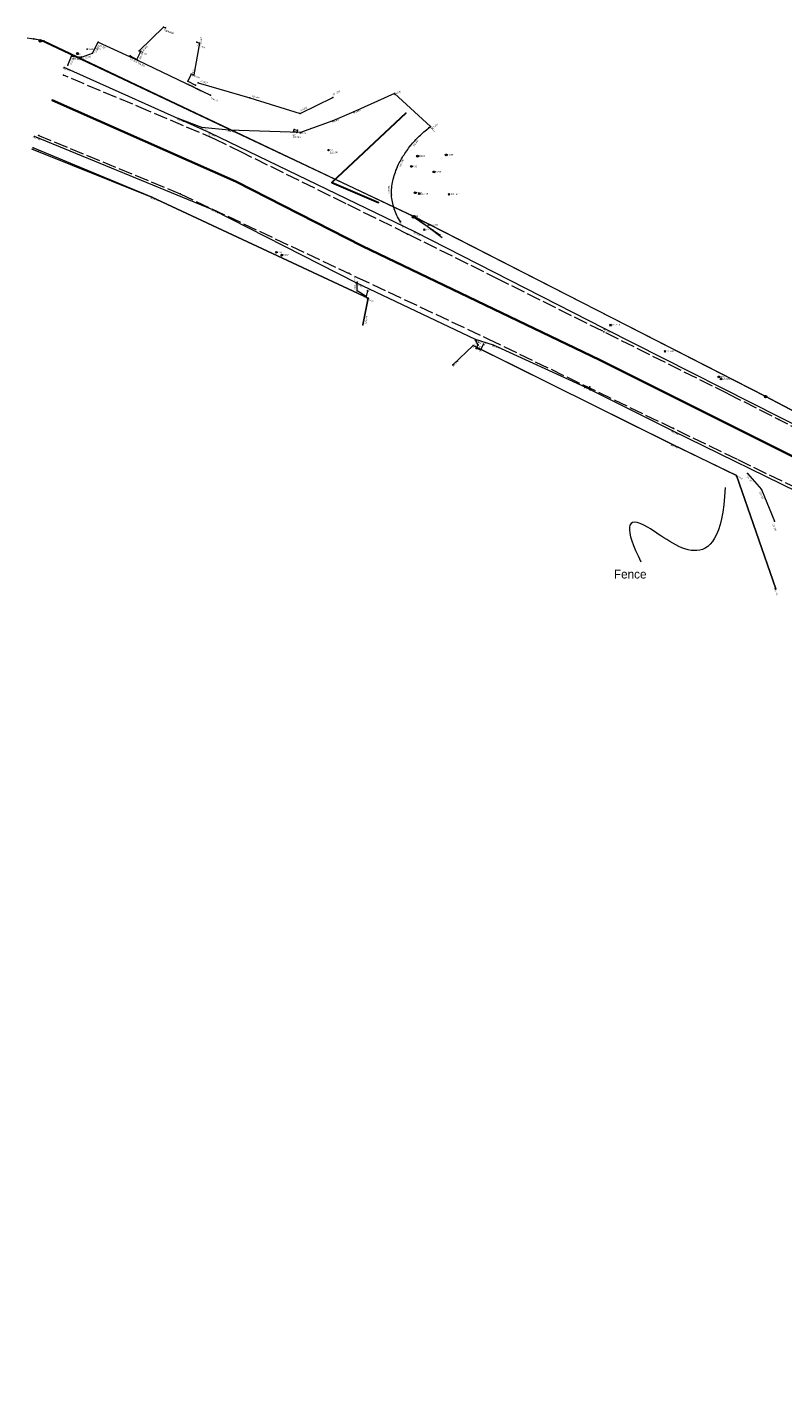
# Model space of a CAD drawing. Header units: metres. Extents: x 652030 to 652905, y 801037 to 801451.
# Tile 1 of 8: x 652030 to 652116, y 801161 to 801316. Entities that reach past the tile are written whole.
import ezdxf

# ---------------------------------------------------------------- set-up
doc = ezdxf.new("R2010")
doc.units = ezdxf.units.M
doc.header["$MEASUREMENT"] = 0
for name, pattern in [('Center line', [100, 100, 0]), ('Dashed 4-1', [2, 1.6, -0.4]), ('Power line', [100, 100, 0])]:
    doc.linetypes.add(name, pattern=pattern)
for name, color, linetype, lineweight, true_color in [('Dashed White Line', 7, 'Continuous', 0, 0xffffff), ('Dashed Yellow Line', 2, 'Continuous', 0, 0xffff00), ('Electricity Pole', 1, 'Continuous', 0, 0xff0000), ('Electricity Pole_Text', 1, 'Continuous', 0, 0xff0000), ('Fence', 2, 'Continuous', 0, 0xffff00), ('Fence_Text', 2, 'Continuous', 0, 0xffff00), ('Gully', 7, 'Continuous', 0, 0x178bca), ('Gully_Text', 7, 'Continuous', 0, 0x1781ca), ('Inspection Cover', 7, 'Continuous', 0, 0xffffff), ('Inspection Cover_Text', 7, 'Continuous', 0, 0xffffff), ('Kerb', 7, 'Continuous', 0, 0xfdd0f4), ('Kerb_Text', 7, 'Continuous', 0, 0xfdd0f4), ('Overhead Electricity Line', 1, 'Continuous', 0, 0xff0000), ('Path', 7, 'Continuous', 0, 0xa52a2a), ('Path_Text', 7, 'Continuous', 0, 0xa52a2a), ('Points', 7, 'Continuous', 0, 0xffffff), ('Post', 7, 'Continuous', 0, 0xffffff), ('Post_Text', 7, 'Continuous', 0, 0xffffff), ('Road Edge', 7, 'Continuous', 0, 0xff80c0), ('Road Edge_Text', 7, 'Continuous', 0, 0xff80c0), ('Sluice Valve', 7, 'Continuous', 0, 0x3c26fb), ('Sluice Valve_Text', 5, 'Continuous', 0, 0x0000ff), ('Solid White Line', 7, 'Continuous', 0, 0xffffff), ('Spot Level', 7, 'Continuous', 0, 0xffffff), ('Spot Level_Text', 7, 'Continuous', 0, 0xffffff), ('Surface Change', 7, 'Continuous', 0, 0xffa500), ('Surface Change_Text', 7, 'Continuous', 0, 0xffa500), ('Text', 7, 'Continuous', 0, 0xffffff), ('Wall', 7, 'Continuous', 0, 0x8080ff), ('Wall_Text', 7, 'Continuous', 0, 0x8080ff)]:
    doc.layers.add(name, color=color, linetype=linetype, lineweight=lineweight, true_color=true_color)
doc.styles.add('0.3mm', font='micross.ttf', dxfattribs={"height": 0.3})
doc.linetypes.add('FENCELINE1', pattern='A,0.25,-0.1,[133,ltypeshp.shx,S=0.1,R=0,X=-0.1,Y=0],-0.1,1', length=1.45)
doc.linetypes.add('ZIGZAG', pattern='A,0.0001,-0.2,[131,ltypeshp.shx,S=0.2,R=0,X=-0.2,Y=0],-0.4,[131,ltypeshp.shx,S=0.2,R=180,X=0.2,Y=0],-0.2', length=0.8001)

# ---------------------------------------------------------------- blocks, each defined once
blk = doc.blocks.new('Point')
blk.add_point((0, 0))
blk = doc.blocks.new('Electricity Pole-Cross circle')
at = {"color": 0}
for p, q in [((-1, 0), (1, 0)), ((0, -1), (0, 1))]:
    blk.add_line(p, q, dxfattribs=at)
blk.add_circle((0, 0), 0.9, dxfattribs=at)
blk = doc.blocks.new('Post-Single circle')
at = {"color": 0}
blk.add_circle((0, 0), 1, dxfattribs=at)
blk = doc.blocks.new('Spot Level-Dia cross')
at = {"color": 0}
for p, q in [((-1, 1), (1, -1)), ((-1, -1), (1, 1))]:
    blk.add_line(p, q, dxfattribs=at)
blk = doc.blocks.new('Sluice Valve-Solid double circle')
at = {"color": 0}
for p, q in [((-0.5, 0.2), (-0.5, -0.2)), ((-0.4, 0.4), (-0.3, 0.5)), ((-0.4, -0.4), (-0.4, 0.4)), ((-0.3, 0.5), (-0.3, -0.4)), ((-0.2, 0.5), (-0.1, 0.6)), ((-0.2, -0.5), (-0.2, 0.5)), ((-0.1, 0.6), (-0.1, -0.5)), ((0, -0.6), (0, 0.6)), ((0, 0.6), (0.1, 0.6)), ((0.1, 0.6), (0.1, -0.5)), ((0.2, -0.5), (0.2, 0.5)), ((0.2, 0.5), (0.3, 0.4)), ((0.3, 0.4), (0.3, -0.4)), ((0.4, -0.3), (0.4, 0.4)), ((0.4, 0.4), (0.5, 0.2)), ((0.5, 0.2), (0.5, -0.2)), ((-0.5, -0.2), (-0.4, -0.4)), ((-0.3, -0.4), (-0.2, -0.5)), ((-0.1, -0.5), (0, -0.6)), ((0.1, -0.5), (0.2, -0.5)), ((0.3, -0.4), (0.4, -0.3))]:
    blk.add_line(p, q, dxfattribs=at)
for radius in [1, 0.6]:
    blk.add_circle((0, 0), radius, dxfattribs=at)

msp = doc.modelspace()

# ---------------------------------------------------------------- linework, layer by layer
at = {"color": 7, "lineweight": 5, "ltscale": 0.5}
msp.add_open_spline([(652109.76, 801263.62), (652109.27, 801252.15), (652098.15, 801262.67), (652098.29, 801258.78), (652100.14, 801255.15)], degree=3, dxfattribs=at)
at = {"layer": 'Dashed White Line'}
msp.add_point((652111.09, 801270.39, 121.61), dxfattribs=at)
at = {"layer": 'Dashed Yellow Line', "linetype": 'Dashed 4-1'}
for points, elevation in [([(652224.48, 801214.63), (652212.48, 801221.07), (652201.43, 801226.92), (652187.49, 801234.34), (652176.37, 801240.27), (652163.35, 801247.07), (652152.16, 801252.88), (652141.92, 801258.19), (652136.55, 801260.95), (652110.09, 801274.32), (652083.97, 801287.36), (652073.49, 801292.58), (652066.47, 801296.03), (652054.6, 801301.88), (652051.55, 801303.38), (652043.93, 801306.62), (652034.17, 801310.71)], 131.72), ([(652031.26, 801303.87), (652047.52, 801297.16), (652067.65, 801287.67), (652082.67, 801280.61), (652111.21, 801266.82), (652133.64, 801255.94), (652141.5, 801252.12), (652161.13, 801242.06), (652173.99, 801235.44), (652184.17, 801230.11), (652195.62, 801224.12), (652210.97, 801215.78), (652226.15, 801207.86)], 122.85)]:
    msp.add_lwpolyline(points, dxfattribs=dict(at, elevation=elevation))
at = {"layer": 'Fence', "linetype": 'FENCELINE1'}
for points, elevation in [([(652030.52, 801302.3), (652044.25, 801296.8), (652068.97, 801285.27), (652068.37, 801282.22)], 122.75), ([(652078.65, 801277.64), (652080.98, 801279.83), (652103.56, 801268.64), (652111.07, 801265.02), (652115.55, 801252.06)], 121.8)]:
    msp.add_lwpolyline(points, dxfattribs=dict(at, elevation=elevation))
at = {"layer": 'Fence', "linetype": 'Continuous', "ltscale": 0.5}
for points in [[(652068.37, 801282.22, 121.83), (652068.97, 801285.27, 122.13), (652044.25, 801296.8, 122.65), (652030.73, 801302.41, 122.75)], [(652115.55, 801252.06, 121.15), (652111.07, 801265.02, 121.51), (652103.72, 801268.56, 121.67), (652080.98, 801279.83, 121.83), (652078.65, 801277.64, 121.8)]]:
    msp.add_polyline3d(points, dxfattribs=at)
at = {"layer": 'Gully', "linetype": 'Continuous'}
msp.add_polyline3d([(652060.51, 801304.51, 122.78), (652060.9, 801304.44, 122.79), (652060.85, 801304.19, 122.78), (652060.47, 801304.27, 122.77), (652060.51, 801304.51, 122.78)], close=True, dxfattribs=at)
at = {"layer": 'Inspection Cover', "linetype": 'Continuous', "lineweight": 0}
msp.add_circle((652035.79, 801313.2, 123.41), 0.112, dxfattribs=at)
at = {"layer": 'Kerb', "linetype": 'Continuous'}
msp.add_polyline3d([(652049.55, 801309.86, 123.23), (652055.48, 801308.14, 123.1), (652061.21, 801306.35, 123.01), (652064.93, 801308.18, 123.1)], dxfattribs=at)
at = {"layer": 'Overhead Electricity Line', "linetype": 'Power line', "ltscale": 0.5}
msp.add_line((652074.17, 801294.53, 122.47), (652077.16, 801292.49, 122.32), dxfattribs=at)
at = {"layer": 'Overhead Electricity Line', "linetype": 'ZIGZAG'}
for points, elevation in [([(652609.35, 801049.68), (652571.41, 801065.39), (652525.58, 801074.23), (652478.29, 801085.27), (652428.78, 801101.07), (652402.76, 801113.41), (652373.43, 801131.59), (652339.16, 801156.8), (652315.71, 801169.04), (652282.13, 801186.45), (652245.15, 801205.65), (652203.42, 801227.3), (652160.01, 801249.96), (652114.38, 801274.01), (652074.18, 801294.57), (652031.52, 801314.71), (652030.02, 801314.95)], 131.94), ([(652074.31, 801294.53), (652077.44, 801292.18)], 122.48)]:
    msp.add_lwpolyline(points, dxfattribs=dict(at, elevation=elevation))
at = {"layer": 'Overhead Electricity Line', "linetype": 'Power line', "ltscale": 0.5}
msp.add_polyline3d([(652609.4, 801049.63, 131.84), (652571.45, 801065.52, 130.12), (652525.58, 801074.23, 127.58), (652478.31, 801085.26, 125.38), (652428.67, 801101.11, 126.07), (652402.69, 801113.4, 125.35), (652373.4, 801131.6, 124.24), (652339.14, 801156.82, 123.07), (652315.69, 801169.05, 122.7), (652282.13, 801186.45, 121.24), (652245.24, 801205.59, 120.41), (652203.41, 801227.22, 120.11), (652159.93, 801250, 120.82), (652114.35, 801274.07, 121.56), (652074.23, 801294.55, 122.3), (652031.96, 801314.61, 123.13), (652030.74, 801314.88, 123.06)], dxfattribs=at)
at = {"layer": 'Path', "linetype": 'Continuous'}
msp.add_polyline3d([(652112.33, 801265.25, 121.47), (652113.91, 801263.4, 121.47), (652115.39, 801259.77, 121.38)], dxfattribs=at)
at = {"layer": 'Road Edge', "linetype": 'Center line'}
for points in [[(652034.69, 801311.87, 123.23), (652035.09, 801312.9, 123.25), (652036.22, 801312.77, 123.27), (652037.49, 801313.23, 123.29), (652038.12, 801314.47, 123.34), (652042.64, 801312.44, 123.3), (652050.98, 801308.44, 123.07)], [(652323.77, 801163.82, 122.71), (652315.06, 801168.36, 122.35), (652297.17, 801177.29, 121.84), (652258.59, 801196.94, 120.16), (652242.38, 801205.82, 120.43), (652230.73, 801211.76, 120.47), (652218.46, 801218.13, 120.57), (652210.33, 801222.63, 120.46), (652198.6, 801228.95, 120.14), (652172.27, 801242.88, 120.42), (652160.55, 801248.88, 120.98), (652155.91, 801251.28, 121.04), (652139.68, 801259.52, 121.02), (652119.37, 801269.96, 121.42), (652096.01, 801281.76, 121.82), (652074.32, 801292.81, 122.44), (652050.9, 801304.13, 122.95), (652034.27, 801311.6, 123.25)], [(652072.66, 801294.01, 122.43), (652072.55, 801294.17, 122.44), (652072.45, 801294.35, 122.45), (652072.35, 801294.53, 122.45), (652072.26, 801294.71, 122.46), (652072.18, 801294.89, 122.47), (652072.1, 801295.08, 122.48), (652072.02, 801295.27, 122.48), (652071.96, 801295.46, 122.49), (652071.9, 801295.66, 122.5), (652071.84, 801295.86, 122.51), (652071.79, 801296.05, 122.51), (652071.75, 801296.25, 122.52), (652071.71, 801296.45, 122.53), (652071.69, 801296.65, 122.54), (652071.66, 801296.85, 122.54), (652071.65, 801297.05, 122.55), (652071.64, 801297.16, 122.56), (652071.64, 801297.26, 122.56), (652071.64, 801297.36, 122.57), (652071.64, 801297.46, 122.57), (652071.65, 801297.66, 122.58), (652071.67, 801297.86, 122.59), (652071.69, 801298.06, 122.6), (652071.73, 801298.26, 122.61), (652071.76, 801298.46, 122.62), (652071.81, 801298.66, 122.63), (652071.85, 801298.86, 122.64), (652071.91, 801299.06, 122.65), (652071.97, 801299.25, 122.66), (652072.03, 801299.45, 122.67), (652072.09, 801299.64, 122.68), (652072.16, 801299.83, 122.69), (652072.24, 801300.02, 122.7), (652072.31, 801300.21, 122.71), (652072.38, 801300.37, 122.72), (652072.46, 801300.54, 122.73), (652072.54, 801300.7, 122.74), (652072.62, 801300.86, 122.75), (652072.7, 801301.02, 122.76), (652072.79, 801301.18, 122.77), (652072.89, 801301.34, 122.78), (652072.98, 801301.49, 122.79), (652073.08, 801301.64, 122.8), (652073.18, 801301.79, 122.81), (652073.28, 801301.94, 122.82), (652073.39, 801302.09, 122.83), (652073.5, 801302.24, 122.84), (652073.6, 801302.38, 122.85), (652073.72, 801302.53, 122.86), (652073.83, 801302.67, 122.87), (652073.94, 801302.81, 122.88), (652074.06, 801302.95, 122.89), (652074.18, 801303.09, 122.9), (652074.3, 801303.22, 122.91), (652074.43, 801303.36, 122.92), (652074.56, 801303.49, 122.93), (652074.69, 801303.62, 122.93), (652074.82, 801303.74, 122.94), (652074.95, 801303.87, 122.95), (652075.09, 801303.99, 122.96), (652075.22, 801304.12, 122.97), (652075.36, 801304.24, 122.98), (652075.5, 801304.36, 122.99), (652075.64, 801304.47, 123), (652075.92, 801304.7, 123.02), (652076.02, 801304.78, 123.02), (652076.12, 801304.86, 123.01), (652071.98, 801308.64, 123.08), (652067.35, 801306.52, 122.88), (652064.95, 801305.52, 122.8), (652061.26, 801304.18, 122.79), (652053.08, 801304.44, 122.9), (652049.98, 801304.73, 122.97), (652047.29, 801305.76, 123.02)], [(652216.02, 801212.73, 120.59), (652202.24, 801219.96, 120.42), (652196.45, 801223.12, 120.33), (652174.79, 801234.65, 120.37), (652166.1, 801239.12, 120.82), (652149.28, 801247.47, 121.02), (652135.34, 801254.6, 121.08), (652103.76, 801270.1, 121.56), (652093.77, 801275.1, 121.71), (652083.29, 801279.89, 121.91), (652081.25, 801280.52, 121.94), (652067.63, 801287.01, 122.24), (652051.22, 801295.35, 122.69), (652030.85, 801303.71, 122.85)]]:
    msp.add_polyline3d(points, dxfattribs=at)
at = {"layer": 'Solid White Line', "color": 7, "linetype": 'Continuous', "lineweight": 35}
msp.add_polyline3d([(652165.93, 801242.45, 120.85), (652150.69, 801250.26, 121.13), (652138.35, 801256.73, 121.15), (652095.41, 801278.2, 121.9), (652068.34, 801291.18, 122.45), (652053.87, 801298.59, 122.85), (652032.89, 801307.85, 123.13)], dxfattribs=at)
at = {"layer": 'Solid White Line', "color": 7, "linetype": 'Continuous', "lineweight": 30}
msp.add_polyline3d([(652073.27, 801306.37, 123.08), (652064.83, 801298.45, 122.66), (652070.16, 801296.19, 122.43)], dxfattribs=at)
at = {"layer": 'Surface Change', "linetype": 'Continuous'}
for points in [[(652068.91, 801286.08, 122.18), (652068.77, 801285.44, 122.16), (652067.72, 801286.08, 122.23), (652067.71, 801287.08, 122.22)], [(652082.14, 801280.01, 121.93), (652081.81, 801279.34, 121.99), (652081.31, 801279.51, 121.93), (652081.53, 801279.94, 121.94), (652081.3, 801280.42, 121.93)]]:
    msp.add_polyline3d(points, dxfattribs=at)
at = {"layer": 'Wall', "linetype": 'Continuous'}
for points in [[(652041.79, 801312.92, 123.32), (652042.57, 801312.51, 123.32), (652043, 801313.43, 123.31), (652042.81, 801313.5, 123.32), (652045.59, 801316.2, 123.44), (652045.84, 801316.11, 123.44)], [(652049.41, 801314.47, 123.41), (652049.73, 801314.36, 123.39), (652049.05, 801310.76, 123.24), (652048.78, 801310.85, 123.25), (652048.4, 801310.04, 123.24), (652049.25, 801309.57, 123.17)]]:
    msp.add_polyline3d(points, dxfattribs=at)

# ---------------------------------------------------------------- block references
at = {"layer": 'Dashed White Line', "linetype": 'Continuous'}
msp.add_blockref('Point', (652111.09, 801270.39, 121.61), dxfattribs=at)
at = {"layer": 'Dashed Yellow Line', "linetype": 'Continuous'}
for p in [(652034.17, 801310.71, 123.22), (652031.37, 801303.83, 122.85), (652050.85, 801303.72, 122.95), (652047.52, 801297.16, 122.71), (652073.49, 801292.58, 122.44), (652066.76, 801288.09, 122.31), (652095.89, 801281.42, 121.84), (652094.29, 801275.14, 121.72), (652103.81, 801270.42, 121.58), (652115.91, 801271.41, 121.48)]:
    msp.add_blockref('Point', p, dxfattribs=at)
at = {"layer": 'Electricity Pole', "color": 7, "linetype": 'Continuous', "lineweight": -3, "true_color": 0xffffff, "xscale": 0.1500000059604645, "yscale": 0.1500000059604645}
for p in [(652031.52, 801314.64, 123.22), (652074.16, 801294.53, 122.48), (652074.22, 801294.57, 122.32), (652114.38, 801274.01, 121.56)]:
    msp.add_blockref('Electricity Pole-Cross circle', p, dxfattribs=at)
at = {"layer": 'Electricity Pole', "linetype": 'Continuous'}
for p in [(652031.52, 801314.64, 123.22), (652074.16, 801294.53, 122.48), (652074.22, 801294.57, 122.32), (652114.38, 801274.01, 121.56)]:
    msp.add_blockref('Point', p, dxfattribs=at)
at = {"layer": 'Fence_Text', "linetype": 'Continuous'}
for p in [(652030.73, 801302.41, 122.75), (652044.25, 801296.8, 122.65), (652068.97, 801285.27, 122.13), (652068.37, 801282.22, 121.83), (652080.98, 801279.83, 121.83), (652078.65, 801277.64, 121.8), (652103.72, 801268.56, 121.67), (652111.07, 801265.02, 121.51), (652115.55, 801252.06, 121.15)]:
    msp.add_blockref('Point', p, dxfattribs=at)
at = {"layer": 'Gully_Text', "linetype": 'Continuous'}
for p in [(652060.51, 801304.51, 122.78), (652060.85, 801304.2, 122.78), (652060.9, 801304.44, 122.79)]:
    msp.add_blockref('Point', p, dxfattribs=at)
at = {"layer": 'Inspection Cover_Text', "linetype": 'Continuous'}
for p in [(652035.75, 801313.1, 123.37), (652035.79, 801313.2, 123.41)]:
    msp.add_blockref('Point', p, dxfattribs=at)
at = {"layer": 'Kerb_Text', "linetype": 'Continuous'}
for p in [(652049.55, 801309.86, 123.23), (652055.48, 801308.14, 123.1), (652064.93, 801308.18, 123.1), (652061.21, 801306.35, 123.01)]:
    msp.add_blockref('Point', p, dxfattribs=at)
at = {"layer": 'Overhead Electricity Line', "linetype": 'Continuous'}
for p in [(652030.74, 801314.88, 123.06), (652031.96, 801314.61, 123.13), (652074.17, 801294.53, 122.47), (652074.23, 801294.55, 122.3), (652077.16, 801292.49, 122.32), (652114.35, 801274.07, 121.56)]:
    msp.add_blockref('Point', p, dxfattribs=at)
at = {"layer": 'Path_Text', "linetype": 'Continuous'}
for p in [(652112.33, 801265.25, 121.47), (652113.91, 801263.4, 121.47), (652115.39, 801259.77, 121.38)]:
    msp.add_blockref('Point', p, dxfattribs=at)
at = {"layer": 'Points', "linetype": 'Continuous'}
for p in [(652060.47, 801304.27, 122.77), (652060.85, 801304.19, 122.78)]:
    msp.add_blockref('Point', p, dxfattribs=at)
at = {"layer": 'Post', "linetype": 'Continuous', "lineweight": -3, "xscale": 0.1000000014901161, "yscale": 0.1000000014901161}
for p in [(652074.62, 801301.47, 122.5), (652077.89, 801301.61, 122.28), (652073.91, 801300.3, 122.69), (652076.48, 801299.67, 122.36), (652074.35, 801297.29, 122.46), (652058.49, 801290.49, 122.47), (652059.1, 801290.16, 122.47), (652109.03, 801276.26, 121.55)]:
    msp.add_blockref('Post-Single circle', p, dxfattribs=at)
at = {"layer": 'Post', "linetype": 'Continuous'}
for p in [(652074.62, 801301.47, 122.5), (652077.89, 801301.61, 122.28), (652073.91, 801300.3, 122.69), (652076.48, 801299.67, 122.36), (652074.35, 801297.29, 122.46), (652058.49, 801290.49, 122.47), (652059.1, 801290.16, 122.47), (652109.03, 801276.26, 121.55)]:
    msp.add_blockref('Point', p, dxfattribs=at)
at = {"layer": 'Road Edge_Text', "linetype": 'Continuous'}
for p in [(652038.12, 801314.47, 123.34), (652035.09, 801312.9, 123.25), (652036.22, 801312.77, 123.27), (652037.49, 801313.23, 123.29), (652042.64, 801312.44, 123.3), (652034.27, 801311.6, 123.25), (652034.69, 801311.87, 123.23), (652050.98, 801308.44, 123.07), (652071.98, 801308.64, 123.08), (652047.29, 801305.76, 123.02), (652067.35, 801306.52, 122.88), (652049.98, 801304.73, 122.97), (652053.08, 801304.44, 122.9), (652061.26, 801304.18, 122.79), (652064.95, 801305.52, 122.8), (652075.92, 801304.7, 123.02), (652076.12, 801304.86, 123.01), (652030.85, 801303.71, 122.85), (652050.9, 801304.13, 122.95), (652073.83, 801302.67, 122.87), (652072.31, 801300.21, 122.71), (652071.65, 801297.05, 122.55), (652051.22, 801295.35, 122.69), (652072.66, 801294.01, 122.43), (652074.32, 801292.81, 122.44), (652067.63, 801287.01, 122.24), (652096.01, 801281.76, 121.82), (652081.25, 801280.52, 121.94), (652083.29, 801279.89, 121.91), (652093.77, 801275.1, 121.71), (652103.76, 801270.1, 121.56)]:
    msp.add_blockref('Point', p, dxfattribs=at)
at = {"layer": 'Sluice Valve', "color": 180, "linetype": 'Continuous', "lineweight": -3, "true_color": 0x3c26fb, "xscale": 0.07500000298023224, "yscale": 0.07500000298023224}
msp.add_blockref('Sluice Valve-Solid double circle', (652064.45, 801302.17, 122.8), dxfattribs=at)
at = {"layer": 'Sluice Valve', "linetype": 'Continuous'}
msp.add_blockref('Point', (652064.45, 801302.17, 122.8), dxfattribs=at)
at = {"layer": 'Solid White Line', "linetype": 'Continuous'}
for p in [(652032.89, 801307.85, 123.13), (652073.27, 801306.37, 123.08), (652053.87, 801298.59, 122.85), (652064.83, 801298.45, 122.66), (652070.16, 801296.19, 122.43), (652068.34, 801291.18, 122.45), (652095.41, 801278.2, 121.9)]:
    msp.add_blockref('Point', p, dxfattribs=at)
at = {"layer": 'Spot Level', "color": 18, "linetype": 'Continuous', "lineweight": -3, "true_color": 0x000000, "xscale": 0.1000000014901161, "yscale": 0.1000000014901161}
for p in [(652074.78, 801297.18, 122.47), (652078.23, 801297.12, 122.16), (652075.88, 801293.64, 122.59), (652075.39, 801293.08, 122.27), (652096.67, 801282.2, 121.71), (652102.89, 801279.19, 121.63), (652109.28, 801276.04, 121.59)]:
    msp.add_blockref('Spot Level-Dia cross', p, dxfattribs=at)
at = {"layer": 'Spot Level', "linetype": 'Continuous'}
for p in [(652074.78, 801297.18, 122.47), (652078.23, 801297.12, 122.16), (652075.88, 801293.64, 122.59), (652075.39, 801293.08, 122.27), (652096.67, 801282.2, 121.71), (652102.89, 801279.19, 121.63), (652109.28, 801276.04, 121.59)]:
    msp.add_blockref('Point', p, dxfattribs=at)
at = {"layer": 'Surface Change_Text', "linetype": 'Continuous'}
for p in [(652067.71, 801287.08, 122.22), (652067.72, 801286.08, 122.23), (652068.91, 801286.08, 122.18), (652068.77, 801285.44, 122.16), (652081.3, 801280.42, 121.93), (652081.31, 801279.51, 121.93), (652081.53, 801279.94, 121.94), (652082.14, 801280.01, 121.93), (652081.81, 801279.34, 121.99)]:
    msp.add_blockref('Point', p, dxfattribs=at)
at = {"layer": 'Text', "linetype": 'Continuous'}
msp.add_blockref('Point', (652036.89, 801313.69, 123.31), dxfattribs=at)
at = {"layer": 'Wall_Text', "linetype": 'Continuous'}
for p in [(652045.59, 801316.2, 123.44), (652045.84, 801316.11, 123.44), (652042.81, 801313.5, 123.32), (652049.41, 801314.47, 123.41), (652049.73, 801314.36, 123.39), (652041.79, 801312.92, 123.32), (652042.57, 801312.51, 123.32), (652043, 801313.43, 123.31), (652048.78, 801310.85, 123.25), (652049.05, 801310.76, 123.24), (652048.4, 801310.04, 123.24), (652049.25, 801309.57, 123.17)]:
    msp.add_blockref('Point', p, dxfattribs=at)

# ---------------------------------------------------------------- texts
at = {"style": '0.3mm'}
msp.add_text('Water metre', height=0.18, dxfattribs=at).set_placement((652037.04, 801313.6, 123.31))
at = {"color": 7, "lineweight": 5, "insert": (652097.06, 801254.24), "char_height": 1, "attachment_point": 1}
msp.add_mtext_dynamic_manual_height_columns('Fence', width=16.0828, gutter_width=1, heights=[0], dxfattribs=at)
at = {"layer": 'Electricity Pole_Text', "style": '0.3mm'}
for p in [(652031.67, 801314.55, 123.22), (652074.31, 801294.44, 122.48), (652074.37, 801294.48, 122.32), (652114.53, 801273.92, 121.56)]:
    msp.add_text('EP', height=0.18, dxfattribs=at).set_placement(p)
at = {"layer": 'Fence_Text', "style": '0.3mm'}
for s, rotation, p in [('122.746', 337.4576, (652030.52, 801302.3, 122.75)), ('122.653', 337.4576, (652044.04, 801296.69, 122.65)), ('122.131', 334.9892, (652068.76, 801285.17, 122.13)), ('121.827', 78.8954, (652068.76, 801282.3, 121.83)), ('121.831', 403.165, (652080.99, 801279.59, 121.83)), ('121.802', 403.165, (652078.66, 801277.41, 121.8)), ('121.668', 333.6564, (652103.51, 801268.47, 121.67)), ('121.510', 334.278, (652110.86, 801264.92, 121.51)), ('121.151', 289.073, (652115.34, 801252.15, 121.15))]:
    msp.add_text(s, height=0.18, rotation=rotation, dxfattribs=at).set_placement(p)
at = {"layer": 'Gully_Text', "style": '0.3mm'}
for s, p in [('GY', (652060.33, 801303.81, 122.78)), ('122.780', (652060.33, 801303.54, 122.78))]:
    msp.add_text(s, height=0.18, dxfattribs=at).set_placement(p)
at = {"layer": 'Inspection Cover_Text', "style": '0.3mm'}
for s, p in [('IC', (652035.9, 801313.01, 123.37)), ('123.373', (652035.9, 801312.74, 123.37))]:
    msp.add_text(s, height=0.18, dxfattribs=at).set_placement(p)
at = {"layer": 'Kerb_Text', "style": '0.3mm'}
for s, rotation, p in [('123.227', 343.8671, (652049.74, 801309.99, 123.23)), ('123.099', 26.219, (652064.98, 801308.41, 123.1)), ('123.097', 342.628, (652055.68, 801308.27, 123.1)), ('123.005', 26.219, (652061.26, 801306.58, 123.01))]:
    msp.add_text(s, height=0.18, rotation=rotation, dxfattribs=at).set_placement(p)
at = {"layer": 'Path_Text', "style": '0.3mm'}
for s, rotation, p in [('121.475', 310.59, (652112.16, 801264.9, 121.47)), ('121.467', 292.1576, (652113.64, 801263.13, 121.47)), ('121.376', 292.1576, (652115.12, 801259.49, 121.38))]:
    msp.add_text(s, height=0.18, rotation=rotation, dxfattribs=at).set_placement(p)
at = {"layer": 'Post_Text', "style": '0.3mm'}
for p in [(652074.77, 801301.38, 122.5), (652078.04, 801301.52, 122.28), (652074.06, 801300.21, 122.69), (652076.63, 801299.58, 122.36), (652074.5, 801297.2, 122.46), (652058.64, 801290.4, 122.47), (652059.25, 801290.07, 122.47), (652109.18, 801276.17, 121.55)]:
    msp.add_text('POST', height=0.18, dxfattribs=at).set_placement(p)
at = {"layer": 'Road Edge_Text', "style": '0.3mm'}
for s, rotation, p in [('123.290', 63.2279, (652037.88, 801313.2, 123.29)), ('123.337', 335.8109, (652038.11, 801314.08, 123.34)), ('123.232', 68.766, (652035.08, 801311.88, 123.23)), ('123.248', 353.1531, (652035.2, 801312.53, 123.25)), ('123.275', 19.8208, (652036.48, 801312.48, 123.27)), ('123.304', 334.3516, (652042.62, 801312.05, 123.3)), ('123.247', 335.7964, (652034.06, 801311.49, 123.25)), ('123.076', 384.5793, (652071.92, 801308.42, 123.08)), ('123.075', 334.3516, (652050.96, 801308.05, 123.07)), ('123.024', 339.117, (652047.09, 801305.64, 123.02)), ('122.805', 379.9872, (652064.87, 801305.3, 122.8)), ('122.881', 382.6588, (652067.28, 801306.3, 122.88)), ('122.972', 339.117, (652049.78, 801304.62, 122.97)), ('122.900', 354.5931, (652052.92, 801304.27, 122.9)), ('122.791', 358.202, (652061.11, 801304.01, 122.79)), ('123.015', 317.57, (652075.89, 801304.83, 123.01)), ('123.022', 38.2656, (652076.26, 801304.51, 123.02)), ('122.845', 337.6735, (652030.65, 801303.6, 122.85)), ('122.947', 335.7964, (652050.69, 801304.02, 122.95)), ('122.867', 50.7782, (652074.2, 801302.56, 122.87)), ('122.709', 66.9918, (652072.7, 801300.2, 122.71)), ('122.551', 92.6306, (652071.46, 801297.2, 122.55)), ('122.688', 337.6735, (652051.02, 801295.24, 122.69)), ('122.430', 302.4542, (652072.43, 801294.04, 122.43)), ('122.440', 334.2088, (652074.1, 801292.71, 122.44)), ('122.241', 333.0547, (652067.42, 801286.91, 122.24)), ('121.824', 333.0053, (652095.79, 801281.67, 121.82)), ('121.943', 334.5394, (652081.04, 801280.42, 121.94)), ('121.915', 342.7763, (652083.1, 801279.76, 121.91)), ('121.714', 335.4414, (652093.56, 801275, 121.71)), ('121.560', 333.4039, (652103.54, 801270.01, 121.56))]:
    msp.add_text(s, height=0.18, rotation=rotation, dxfattribs=at).set_placement(p)
at = {"layer": 'Sluice Valve_Text', "style": '0.3mm'}
for s, p in [('SV', (652064.6, 801302.08, 122.8)), ('122.796', (652064.6, 801301.81, 122.8))]:
    msp.add_text(s, height=0.18, dxfattribs=at).set_placement(p)
at = {"layer": 'Spot Level_Text', "color": 7, "style": '0.3mm'}
for s, p in [('122.468', (652074.93, 801297.09, 122.47)), ('122.162', (652078.38, 801297.03, 122.16)), ('122.592', (652076.03, 801293.55, 122.59)), ('122.275', (652075.54, 801292.99, 122.27)), ('121.714', (652096.82, 801282.11, 121.71)), ('121.635', (652103.04, 801279.1, 121.63)), ('121.594', (652109.43, 801275.95, 121.59))]:
    msp.add_text(s, height=0.18, dxfattribs=at).set_placement(p)
at = {"layer": 'Surface Change_Text', "style": '0.3mm'}
for s, rotation, p in [('SC1', 90.6018, (652067.53, 801287.23, 122.22)), ('SC1', 90.6018, (652067.54, 801286.23, 122.23)), ('SC1', 437.4455, (652069.05, 801285.89, 122.18)), ('SC1', 328.5114, (652068.54, 801285.36, 122.16)), ('SC', 296.3772, (652081.07, 801280.47, 121.93)), ('SC', 296.3772, (652081.3, 801280, 121.94)), ('SC', 62.5868, (652081.7, 801279.48, 121.93)), ('SC', 341.073, (652081.61, 801279.22, 121.99)), ('SC', 423.9073, (652082.24, 801279.8, 121.93))]:
    msp.add_text(s, height=0.18, rotation=rotation, dxfattribs=at).set_placement(p)
at = {"layer": 'Wall_Text', "style": '0.3mm'}
for s, rotation, p in [('123.437', 339.5882, (652045.61, 801315.81, 123.44)), ('123.438', 339.5882, (652045.86, 801315.72, 123.44)), ('123.387', 439.2485, (652049.88, 801314.18, 123.39)), ('123.318', 44.2066, (652043.17, 801313.34, 123.32)), ('123.414', 340.2238, (652049.43, 801314.08, 123.41)), ('123.322', 331.8068, (652041.75, 801312.53, 123.32)), ('123.310', 340.7105, (652042.8, 801313.31, 123.31)), ('123.324', 64.7161, (652042.95, 801312.49, 123.32)), ('123.250', 424.809, (652048.88, 801310.64, 123.25)), ('123.244', 340.8279, (652048.85, 801310.64, 123.24)), ('123.244', 331.448, (652048.36, 801309.65, 123.24)), ('123.169', 331.448, (652049.21, 801309.18, 123.17))]:
    msp.add_text(s, height=0.18, rotation=rotation, dxfattribs=at).set_placement(p)

doc.saveas('drawing.dxf')
